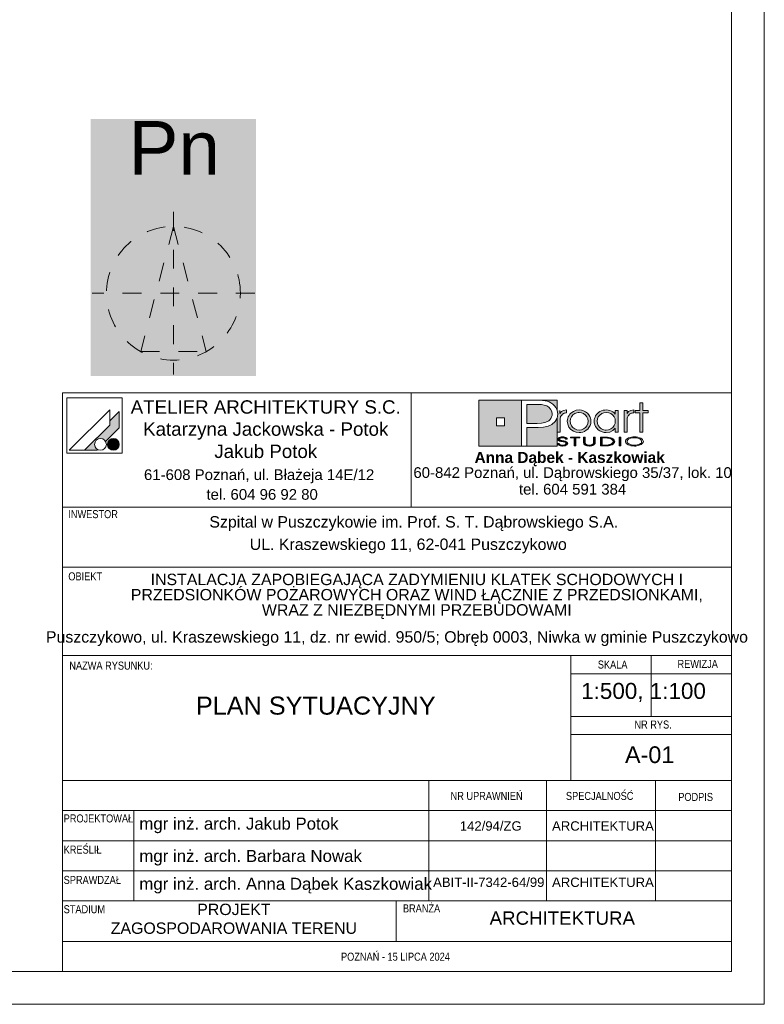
# Paper-space layout 'A-01 PLAN SYTUACYJNY' of a CAD drawing. Header units: millimetres. Extents: x 0 to 900, y 0 to 750.
# Tile 42 of 105: x 789 to 900, y 0 to 147. Entities that reach past the tile are written whole.
import ezdxf
from ezdxf.xclip import XClip

# ---------------------------------------------------------------- set-up
doc = ezdxf.new("R2010")
doc.units = ezdxf.units.MM
doc.header["$MEASUREMENT"] = 0
doc.header["$XCLIPFRAME"] = 0
doc.linetypes.add('PRZERYWANA', pattern=[5.64444, 2.82222, -2.82222])
for name, color, linetype, lineweight, true_color in [('0_Nr_pióra__249', 7, 'Continuous', 5, 0x191919), ('A_Arkusz_Nr_pióra__19', 7, 'Continuous', 5, 0x191919), ('A_Arkusz_Nr_pióra__254', 7, 'Continuous', 5, 0xfdfdfd), ('A_Arkusz_Nr_pióra__255', 7, 'Continuous', 15, 0x242424)]:
    doc.layers.add(name, color=color, linetype=linetype, lineweight=lineweight, true_color=true_color)
doc.layers.add('A_Arkusz_Nr_pióra__1', color=7, linetype='Continuous', lineweight=20)
doc.styles.add('STYL_AUTOMATYCZNY_1', font='arial.ttf')
doc.styles.add('STYL_AUTOMATYCZNY_2', font='ARIALN.TTF')
doc.styles.add('STYL_AUTOMATYCZNY_3', font='arial.ttf')

# ---------------------------------------------------------------- blocks, each defined once
blk = doc.blocks.new('Rysunek_1_1', base_point=(81.95, 68.54))
at = {"layer": 'A_Arkusz_Nr_pióra__254', "linetype": 'Continuous', "lineweight": 0, "true_color": 0xbdbdbd}
blk.add_hatch(color=9, dxfattribs=at).paths.add_polyline_path([(799.34, 93.96), (824.06, 93.96), (824.06, 132.41), (799.34, 132.41)])
at = {"layer": 'A_Arkusz_Nr_pióra__1', "color": 7, "linetype": 'PRZERYWANA', "lineweight": 20}
for p, q in [((811.7, 118.49), (811.7, 94.17)), ((811.7, 116.33), (806.8, 97.62)), ((811.7, 116.33), (816.6, 97.62)), ((823.86, 106.33), (799.54, 106.33)), ((806.8, 97.62), (816.6, 97.62))]:
    blk.add_line(p, q, dxfattribs=at)
at = {"layer": 'A_Arkusz_Nr_pióra__1', "color": 7, "linetype": 'PRZERYWANA', "lineweight": 20, "flags": 128}
blk.add_lwpolyline([(821.7, 106.33, 1), (801.7, 106.33, 1)], format="xyb", close=True, dxfattribs=at)
at = {"layer": 'A_Arkusz_Nr_pióra__1', "color": 7, "linetype": 'Continuous', "lineweight": 20, "insert": (804.99, 124.08), "char_height": 8, "attachment_point": 7, "style": 'STYL_AUTOMATYCZNY_1'}
blk.add_mtext('\\A1;{\\pql;\\fArial|b0|i0|c238|p0;\\W1.000000;Pn}', dxfattribs=at)

psp = doc.layouts.new('A-01 PLAN SYTUACYJNY')

# ---------------------------------------------------------------- hatches: boundary and pattern name
at = {"layer": 'A_Arkusz_Nr_pióra__19', "linetype": 'Continuous', "lineweight": 0, "true_color": 0x131313}
h = psp.add_hatch(color=250, dxfattribs=at)
h.paths.add_polyline_path([(857.36, 90.34), (863.71, 90.34), (863.71, 83.46), (857.36, 83.46)])
h.paths.add_polyline_path([(859.96, 87.69), (861.15, 87.69), (861.15, 86.49), (859.96, 86.49)], flags=0)
for points in [[(869.03, 90.34), (869.02, 88.83), (868.99, 88.95), (868.83, 89.25), (868.63, 89.52), (868.39, 89.75), (868.11, 89.94), (867.83, 90.07), (867.54, 90.17), (867.23, 90.25), (866.87, 90.3), (866.07, 90.33), (866.02, 90.34)], [(866.17, 89.71), (865.71, 89.72), (864.53, 89.72), (864.53, 86.86), (866.06, 86.86), (866.69, 86.89), (867.19, 86.98), (867.59, 87.13), (867.79, 87.26), (867.96, 87.42), (868.11, 87.61), (868.21, 87.83), (868.28, 88.05), (868.3, 88.28), (868.24, 88.67), (868.07, 89), (867.78, 89.3), (867.48, 89.48), (867.12, 89.62), (866.71, 89.69), (866.5, 89.71)], [(864.53, 83.46), (869.03, 83.46), (869.03, 87.7), (868.73, 87.14), (868.24, 86.71), (867.69, 86.45), (867.02, 86.29), (866.24, 86.24), (864.53, 86.24)]]:
    psp.add_hatch(color=250, dxfattribs=at).paths.add_polyline_path(points)
at = {"layer": 'A_Arkusz_Nr_pióra__19', "linetype": 'Continuous', "lineweight": 5, "true_color": 0x191919}
for points in [[(881.85, 85.58), (881.41, 85.58), (881.41, 88.44), (880.7, 88.44), (880.7, 88.81), (881.41, 88.81), (881.41, 89.94), (881.85, 89.94), (881.85, 88.81), (882.66, 88.81), (882.66, 88.44), (881.85, 88.44)], [(803.6, 88.67), (802.2, 87.26), (802.2, 86.61), (798.43, 82.85), (800.24, 82.85), (800.35, 82.96), (800.22, 83.05), (800.11, 83.16), (800.02, 83.29), (799.96, 83.43), (799.92, 83.58), (799.91, 83.73), (799.92, 83.88), (799.96, 84.03), (800.02, 84.17), (800.11, 84.3), (800.22, 84.4), (800.35, 84.49), (800.49, 84.56), (800.64, 84.6), (800.79, 84.61), (800.94, 84.6), (801.09, 84.56), (801.23, 84.49), (801.36, 84.4), (801.46, 84.3), (801.56, 84.16), (803.6, 86.21), (803.6, 86.51)], [(803.6, 86.21), (803.6, 88.67), (802.2, 87.26), (802.2, 86.61), (798.43, 82.85), (800.24, 82.85), (800.35, 82.96, -1.314777), (801.56, 84.16)], [(869.46, 88.83), (869.02, 88.83), (869.02, 85.58), (869.48, 85.58), (869.49, 87.54, -0.145311), (869.61, 87.99, -0.140329), (870.1, 88.38), (870.45, 88.45), (870.45, 88.88), (870.01, 88.81), (869.68, 88.63), (869.46, 88.34)], [(870.56, 87.22), (870.58, 87.43), (870.63, 87.65), (870.71, 87.86), (870.82, 88.06), (870.95, 88.25), (871.11, 88.41), (871.48, 88.67), (871.88, 88.83), (872.33, 88.89), (872.35, 88.89), (872.33, 88.52), (872.17, 88.5), (872, 88.47), (871.83, 88.41), (871.67, 88.34), (871.53, 88.24), (871.39, 88.13), (871.17, 87.86), (871.04, 87.55), (871, 87.2), (871.04, 86.84), (871.18, 86.52), (871.4, 86.24), (871.68, 86.04), (871.99, 85.91), (872.17, 85.89), (872.15, 85.52), (871.88, 85.55), (871.47, 85.71), (871.11, 85.97), (870.8, 86.33), (870.62, 86.75)], [(872.33, 88.52), (872.68, 88.47), (873, 88.33), (873.29, 88.11), (873.5, 87.85), (873.62, 87.55), (873.67, 87.21), (873.64, 86.96), (874.05, 86.8), (874.07, 86.87), (874.1, 87.2), (874.08, 87.43), (874.03, 87.67), (873.93, 87.91), (873.77, 88.17), (873.56, 88.4), (873.3, 88.6), (873, 88.76), (872.68, 88.85), (872.35, 88.89)], [(880.14, 88.38), (880.05, 88.34), (879.97, 88.29), (879.87, 88.23), (879.76, 88.12), (879.67, 88.01), (879.6, 87.9), (879.56, 87.78), (879.53, 87.63), (879.52, 87.46), (879.52, 85.58), (879.07, 85.58), (879.07, 88.81), (879.5, 88.81), (879.5, 88.34), (879.72, 88.63), (880.05, 88.81), (880.49, 88.88), (880.49, 88.45), (880.36, 88.43), (880.24, 88.41)], [(872.86, 85.58), (872.6, 85.52), (872.33, 85.5), (872.15, 85.52), (872.17, 85.89), (872.34, 85.87), (872.69, 85.91), (873, 86.04), (873.28, 86.26), (873.5, 86.53), (873.62, 86.85), (873.64, 86.96), (874.05, 86.8), (873.97, 86.56), (873.8, 86.26), (873.61, 86.03), (873.38, 85.84), (873.12, 85.68)], [(802.36, 84.53), (803.02, 82.9, -0.39153), (801.92, 83.36, -0.418968)], [(802.36, 84.53), (803.02, 82.9, 0.455663), (803.49, 84.15, 0.390402)], [(869.33, 83.87), (869.06, 83.87), (869.08, 83.79), (869.13, 83.71), (869.2, 83.64), (869.28, 83.59), (869.36, 83.56), (869.43, 83.54), (869.48, 83.52), (869.61, 83.49), (869.74, 83.48), (869.82, 83.49), (869.9, 83.48), (870.05, 83.49), (870.24, 83.53), (870.41, 83.6), (870.52, 83.68), (870.59, 83.77), (870.62, 83.87), (870.61, 83.92), (870.58, 83.98), (870.55, 84.03), (870.49, 84.08), (870.44, 84.12), (870.35, 84.16), (870.3, 84.18), (870.2, 84.21), (870.16, 84.22), (870.15, 84.07), (870.19, 84.05), (870.29, 84), (870.34, 83.93), (870.36, 83.86), (870.35, 83.8), (870.31, 83.74), (870.23, 83.68), (870.17, 83.65), (870.11, 83.64), (870.02, 83.61), (869.94, 83.6), (869.87, 83.6), (869.8, 83.6), (869.71, 83.61), (869.63, 83.62), (869.56, 83.64), (869.49, 83.67), (869.45, 83.7), (869.39, 83.74), (869.35, 83.8)], [(870.29, 84.49), (870.55, 84.49), (870.53, 84.59), (870.47, 84.67), (870.35, 84.75), (870.21, 84.81), (870.04, 84.84), (869.85, 84.85), (869.66, 84.84), (869.49, 84.8), (869.34, 84.74), (869.23, 84.67), (869.16, 84.59), (869.14, 84.5), (869.16, 84.4), (869.22, 84.33), (869.32, 84.26), (869.4, 84.22), (869.47, 84.2), (869.53, 84.19), (869.65, 84.16), (869.76, 84.15), (869.88, 84.13), (869.99, 84.11), (870.07, 84.09), (870.15, 84.07), (870.16, 84.22), (870.04, 84.24), (869.88, 84.26), (869.69, 84.3), (869.6, 84.32), (869.52, 84.35), (869.45, 84.39), (869.41, 84.44), (869.4, 84.5), (869.42, 84.57), (869.46, 84.62), (869.54, 84.67), (869.62, 84.7), (869.72, 84.73), (869.81, 84.73), (869.9, 84.73), (869.99, 84.72), (870.07, 84.7), (870.15, 84.67), (870.22, 84.62), (870.27, 84.56)], [(871.85, 83.5), (871.6, 83.5), (871.6, 84.71), (871.02, 84.71), (871.02, 84.83), (872.43, 84.83), (872.43, 84.71), (871.85, 84.71)], [(874.45, 83.6), (874.36, 83.56), (874.25, 83.52), (874.12, 83.5), (873.99, 83.48), (873.86, 83.48), (873.67, 83.49), (873.5, 83.52), (873.34, 83.56), (873.15, 83.67), (873.03, 83.82), (873, 84), (873, 84.83), (873.25, 84.83), (873.25, 84), (873.26, 83.9), (873.31, 83.81), (873.37, 83.74, 0.154269), (873.86, 83.61, 0.149724), (874.34, 83.73), (874.41, 83.81)], [(874.41, 83.81), (874.45, 83.9), (874.46, 84), (874.46, 84.83), (874.72, 84.83), (874.72, 84), (874.7, 83.86), (874.63, 83.74), (874.53, 83.65), (874.45, 83.6)], [(875.76, 83.62), (876.04, 83.62), (876.04, 83.5), (875.51, 83.5), (875.51, 84.83), (876.04, 84.83), (876.04, 84.71), (875.76, 84.71)], [(876.23, 84.83), (876.55, 84.82), (876.75, 84.79), (876.75, 84.66), (876.59, 84.68), (876.38, 84.7), (876.13, 84.71), (876.04, 84.71), (876.04, 84.83)], [(877.07, 84.72), (877.23, 84.65), (877.36, 84.58), (877.48, 84.49), (877.57, 84.38), (877.62, 84.27), (877.64, 84.16), (877.61, 84.02), (877.53, 83.89), (877.39, 83.77), (877.25, 83.68), (877.09, 83.62), (876.92, 83.57), (876.74, 83.53), (876.74, 83.67), (876.88, 83.7), (877.07, 83.77), (877.22, 83.87), (877.31, 83.96), (877.37, 84.06), (877.39, 84.17), (877.37, 84.28), (877.3, 84.38), (877.21, 84.47), (877.08, 84.55), (876.93, 84.61), (876.75, 84.66), (876.75, 84.79), (876.83, 84.78)], [(878.57, 83.5), (878.32, 83.5), (878.32, 84.83), (878.57, 84.83)], [(876.74, 83.53), (876.72, 83.53), (876.5, 83.51), (876.25, 83.5), (876.04, 83.5), (876.04, 83.62), (876.13, 83.62), (876.28, 83.62), (876.45, 83.63), (876.53, 83.63), (876.66, 83.65), (876.74, 83.67)]]:
    psp.add_hatch(color=250, dxfattribs=at).paths.add_polyline_path(points)
h = psp.add_hatch(color=250, dxfattribs=at)
h.paths.add_polyline_path([(877.73, 86.15), (877.36, 85.79), (876.91, 85.57), (876.39, 85.5), (876.06, 85.53), (875.75, 85.61), (875.44, 85.75), (875.18, 85.92), (874.96, 86.14), (874.78, 86.41), (874.66, 86.67), (874.59, 86.93), (874.57, 87.2), (874.58, 87.41), (874.63, 87.61), (874.7, 87.82), (874.79, 88.02), (874.91, 88.19), (875.05, 88.36), (875.24, 88.52), (875.44, 88.65), (875.67, 88.76), (875.91, 88.83), (876.15, 88.87), (876.4, 88.89), (876.67, 88.87), (876.92, 88.81), (877.15, 88.72), (877.37, 88.59), (877.56, 88.43), (877.73, 88.24), (877.73, 88.51), (877.73, 88.81), (878.17, 88.81), (878.17, 87.53), (878.17, 85.58), (877.73, 85.58), (877.73, 85.83)])
h.paths.add_polyline_path([(875.81, 88.38, 0.471077), (875.22, 86.5, 0.494724), (877.4, 86.34, 0.387258), (877.36, 88.1, 0.314042)], flags=0)
h = psp.add_hatch(color=250, dxfattribs=at)
h.paths.add_polyline_path([(880.59, 84.85, 0.130991), (879.56, 84.6, 0.250658), (879.25, 84.17, 0.250617), (879.5, 83.77, 0.141351), (880.59, 83.48, 0.117723), (881.58, 83.7, 0.245905), (881.93, 84.16, 0.237366), (881.68, 84.56, 0.143887)])
h.paths.add_polyline_path([(880.59, 84.73, 0.128597), (879.81, 84.56), (879.72, 84.5), (879.65, 84.45), (879.58, 84.37), (879.54, 84.31), (879.51, 84.24), (879.5, 84.17), (879.53, 84.03), (879.62, 83.91), (879.78, 83.79, 0.126974), (880.59, 83.6, 0.113214), (881.35, 83.76), (881.49, 83.86), (881.58, 83.93), (881.63, 84.01), (881.66, 84.08), (881.67, 84.16), (881.65, 84.26), (881.6, 84.36), (881.52, 84.45), (881.39, 84.55, 0.11716)], flags=0)

# ---------------------------------------------------------------- linework, layer by layer
at = {"layer": '0_Nr_pióra__249', "color": 250, "linetype": 'Continuous', "lineweight": 5, "true_color": 0x191919}
for p, q in [((795.75, 90.68), (795.75, 82.41)), ((804.01, 90.68), (795.75, 90.68)), ((804.01, 90.68), (804.01, 82.41)), ((857.36, 90.34), (869.03, 90.34)), ((857.36, 83.46), (857.36, 90.34)), ((863.71, 83.46), (863.71, 90.34)), ((863.71, 90.34), (865.99, 90.34)), ((865.99, 90.34), (866.46, 90.33)), ((866.46, 90.33), (866.87, 90.3)), ((866.87, 90.3), (867.23, 90.25)), ((867.23, 90.25), (867.54, 90.17)), ((867.54, 90.17), (867.83, 90.07)), ((867.83, 90.07), (868.11, 89.94)), ((868.11, 89.94), (868.39, 89.75)), ((869.03, 90.34), (869.02, 88.81)), ((881.41, 88.81), (881.41, 89.94)), ((881.41, 89.94), (881.85, 89.94)), ((881.85, 89.94), (881.85, 88.81)), ((802.2, 88.91), (796.13, 82.85)), ((802.2, 88.91), (802.2, 86.61)), ((803.6, 88.67), (802.2, 87.26)), ((803.6, 88.67), (803.6, 86.51)), ((864.53, 89.72), (864.53, 86.86)), ((865.71, 89.72), (864.53, 89.72)), ((866.17, 89.71), (865.71, 89.72)), ((866.5, 89.71), (866.17, 89.71)), ((866.71, 89.69), (866.5, 89.71)), ((867.12, 89.62), (866.71, 89.69)), ((867.48, 89.48), (867.12, 89.62)), ((867.79, 89.29), (867.48, 89.48)), ((868.07, 89), (867.79, 89.29)), ((868.24, 88.67), (868.07, 89)), ((868.3, 88.28), (868.24, 88.67)), ((868.39, 89.75), (868.63, 89.52)), ((868.63, 89.52), (868.83, 89.25)), ((868.83, 89.25), (868.99, 88.95)), ((868.99, 88.95), (869.08, 88.62)), ((869.08, 88.62), (869.12, 88.27)), ((869.46, 88.81), (869.46, 88.34)), ((869.46, 88.34), (869.68, 88.63)), ((869.68, 88.63), (870.01, 88.81)), ((870.01, 88.81), (870.45, 88.88)), ((870.1, 88.38), (870.01, 88.34)), ((870.2, 88.41), (870.1, 88.38)), ((870.32, 88.43), (870.2, 88.41)), ((870.45, 88.45), (870.32, 88.43)), ((870.45, 88.88), (870.45, 88.45)), ((870.95, 88.25), (871.11, 88.41)), ((871.11, 88.41), (871.48, 88.67)), ((871.48, 88.67), (871.88, 88.83)), ((871.83, 88.41), (871.67, 88.34)), ((872, 88.47), (871.83, 88.41)), ((871.88, 88.83), (872.33, 88.89)), ((872.17, 88.5), (872, 88.47)), ((872.34, 88.52), (872.17, 88.5)), ((872.33, 88.89), (872.67, 88.86)), ((872.68, 88.47), (872.34, 88.52)), ((872.67, 88.86), (873, 88.76)), ((873, 88.33), (872.68, 88.47)), ((873, 88.76), (873.3, 88.6)), ((873.3, 88.6), (873.56, 88.4)), ((873.56, 88.4), (873.77, 88.17)), ((874.91, 88.19), (875.05, 88.36)), ((875.05, 88.36), (875.24, 88.52)), ((875.24, 88.52), (875.44, 88.65)), ((875.44, 88.65), (875.67, 88.76)), ((875.67, 88.76), (875.91, 88.83)), ((876.03, 88.47), (875.71, 88.34)), ((875.91, 88.83), (876.15, 88.87)), ((876.39, 88.52), (876.03, 88.47)), ((876.15, 88.87), (876.4, 88.89)), ((876.75, 88.47), (876.39, 88.52)), ((876.4, 88.89), (876.67, 88.87)), ((876.67, 88.87), (876.92, 88.81)), ((877.06, 88.34), (876.75, 88.47)), ((876.92, 88.81), (877.15, 88.72)), ((877.15, 88.72), (877.37, 88.59)), ((877.37, 88.59), (877.56, 88.43)), ((877.56, 88.43), (877.73, 88.24)), ((877.73, 88.24), (877.73, 88.81)), ((877.73, 88.81), (878.17, 88.81)), ((878.17, 88.81), (878.17, 85.58)), ((879.07, 85.58), (879.07, 88.81)), ((879.07, 88.81), (879.5, 88.81)), ((879.5, 88.81), (879.5, 88.34)), ((879.5, 88.34), (879.72, 88.63)), ((879.72, 88.63), (880.05, 88.81)), ((880.05, 88.81), (880.49, 88.88)), ((880.14, 88.38), (880.05, 88.34)), ((880.24, 88.41), (880.14, 88.38)), ((880.36, 88.43), (880.24, 88.41)), ((880.49, 88.45), (880.36, 88.43)), ((880.49, 88.88), (880.49, 88.45)), ((880.7, 88.44), (880.7, 88.81)), ((880.7, 88.81), (881.41, 88.81)), ((881.41, 88.44), (880.7, 88.44)), ((881.41, 85.58), (881.41, 88.44)), ((881.85, 88.81), (882.66, 88.81)), ((882.66, 88.44), (881.85, 88.44)), ((881.85, 88.44), (881.85, 85.58)), ((882.66, 88.81), (882.66, 88.44)), ((859.96, 87.69), (861.15, 87.69)), ((859.96, 87.69), (861.15, 87.69)), ((859.96, 86.49), (859.96, 87.69)), ((861.15, 87.69), (861.15, 86.49)), ((861.15, 87.69), (861.15, 86.49)), ((866.06, 86.86), (866.69, 86.89)), ((866.69, 86.89), (867.19, 86.98)), ((867.19, 86.98), (867.59, 87.13)), ((867.59, 87.13), (867.79, 87.26)), ((867.79, 87.26), (867.96, 87.42)), ((867.96, 87.42), (868.11, 87.61)), ((868.11, 87.61), (868.21, 87.83)), ((868.21, 87.83), (868.28, 88.05)), ((868.73, 87.14), (868.24, 86.71)), ((868.28, 88.05), (868.3, 88.28)), ((869.02, 87.66), (868.73, 87.14)), ((869.12, 88.27), (869.02, 87.66)), ((869.03, 87.67), (869.03, 83.46)), ((869.49, 87.63), (869.48, 87.46)), ((869.48, 87.46), (869.48, 85.58)), ((869.52, 87.78), (869.49, 87.63)), ((869.56, 87.9), (869.52, 87.78)), ((869.63, 88.01), (869.56, 87.9)), ((869.72, 88.12), (869.63, 88.01)), ((869.83, 88.23), (869.72, 88.12)), ((869.92, 88.29), (869.83, 88.23)), ((870.01, 88.34), (869.92, 88.29)), ((870.56, 87.22), (870.58, 87.43)), ((870.62, 86.75), (870.56, 87.22)), ((870.58, 87.43), (870.63, 87.65)), ((870.63, 87.65), (870.71, 87.86)), ((870.71, 87.86), (870.82, 88.06)), ((870.82, 88.06), (870.95, 88.25)), ((871.04, 87.55), (871, 87.2)), ((871, 87.2), (871.04, 86.84)), ((871.17, 87.86), (871.04, 87.55)), ((871.39, 88.13), (871.17, 87.86)), ((871.53, 88.24), (871.39, 88.13)), ((871.67, 88.34), (871.53, 88.24)), ((873.29, 88.11), (873, 88.33)), ((873.5, 87.85), (873.29, 88.11)), ((873.62, 87.55), (873.5, 87.85)), ((873.67, 87.21), (873.62, 87.55)), ((873.62, 86.85), (873.67, 87.21)), ((873.77, 88.17), (873.94, 87.9)), ((873.94, 87.9), (874.03, 87.67)), ((874.03, 87.67), (874.08, 87.43)), ((874.1, 87.2), (874.07, 86.87)), ((874.08, 87.43), (874.1, 87.2)), ((874.57, 87.2), (874.58, 87.41)), ((874.59, 86.93), (874.57, 87.2)), ((874.58, 87.41), (874.63, 87.61)), ((874.66, 86.67), (874.59, 86.93)), ((874.63, 87.61), (874.7, 87.82)), ((874.7, 87.82), (874.79, 88.02)), ((874.79, 88.02), (874.91, 88.19)), ((875.05, 87.55), (875.01, 87.22)), ((875.01, 87.22), (875.05, 86.87)), ((875.19, 87.85), (875.05, 87.55)), ((875.41, 88.12), (875.19, 87.85)), ((875.71, 88.34), (875.41, 88.12)), ((877.34, 88.12), (877.06, 88.34)), ((877.56, 87.85), (877.34, 88.12)), ((877.69, 87.54), (877.56, 87.85)), ((877.73, 87.19), (877.69, 87.54)), ((877.69, 86.85), (877.73, 87.19)), ((879.53, 87.63), (879.52, 87.46)), ((879.52, 87.46), (879.52, 85.58)), ((879.56, 87.78), (879.53, 87.63)), ((879.6, 87.9), (879.56, 87.78)), ((879.67, 88.01), (879.6, 87.9)), ((879.76, 88.12), (879.67, 88.01)), ((879.87, 88.23), (879.76, 88.12)), ((879.97, 88.29), (879.87, 88.23)), ((880.05, 88.34), (879.97, 88.29)), ((802.2, 86.61), (798.43, 82.85)), ((803.6, 86.21), (801.56, 84.16)), ((803.6, 86.51), (803.6, 86.21)), ((861.15, 86.49), (859.96, 86.49)), ((864.53, 86.86), (866.06, 86.86)), ((864.53, 86.24), (864.53, 83.46)), ((866.19, 86.24), (864.53, 86.24)), ((867, 86.29), (866.19, 86.24)), ((867.69, 86.45), (867, 86.29)), ((868.24, 86.71), (867.69, 86.45)), ((869.48, 85.58), (869.02, 85.58)), ((870.8, 86.33), (870.62, 86.75)), ((871.11, 85.97), (870.8, 86.33)), ((871.04, 86.84), (871.18, 86.52)), ((871.47, 85.71), (871.11, 85.97)), ((871.18, 86.52), (871.4, 86.24)), ((871.4, 86.24), (871.68, 86.04)), ((871.88, 85.55), (871.47, 85.71)), ((871.68, 86.04), (871.99, 85.91)), ((872.33, 85.5), (871.88, 85.55)), ((871.99, 85.91), (872.34, 85.87)), ((872.6, 85.52), (872.33, 85.5)), ((872.34, 85.87), (872.69, 85.91)), ((872.86, 85.58), (872.6, 85.52)), ((872.69, 85.91), (873, 86.04)), ((873.12, 85.68), (872.86, 85.58)), ((873, 86.04), (873.28, 86.26)), ((873.38, 85.84), (873.12, 85.68)), ((873.28, 86.26), (873.5, 86.53)), ((873.61, 86.03), (873.38, 85.84)), ((873.5, 86.53), (873.62, 86.85)), ((873.8, 86.26), (873.61, 86.03)), ((873.97, 86.56), (873.8, 86.26)), ((874.07, 86.87), (873.97, 86.56)), ((874.78, 86.41), (874.66, 86.67)), ((874.96, 86.14), (874.78, 86.41)), ((875.18, 85.92), (874.96, 86.14)), ((875.05, 86.87), (875.18, 86.55)), ((875.18, 86.55), (875.4, 86.28)), ((875.44, 85.75), (875.18, 85.92)), ((875.4, 86.28), (875.53, 86.16)), ((875.75, 85.61), (875.44, 85.75)), ((875.53, 86.16), (875.68, 86.06)), ((875.68, 86.06), (875.85, 85.98)), ((876.06, 85.53), (875.75, 85.61)), ((875.85, 85.98), (876.03, 85.92)), ((876.03, 85.92), (876.21, 85.88)), ((876.39, 85.5), (876.06, 85.53)), ((876.21, 85.88), (876.39, 85.87)), ((876.39, 85.87), (876.74, 85.91)), ((876.91, 85.57), (876.39, 85.5)), ((876.74, 85.91), (877.06, 86.05)), ((877.36, 85.79), (876.91, 85.57)), ((877.06, 86.05), (877.34, 86.26)), ((877.34, 86.26), (877.56, 86.54)), ((877.73, 86.15), (877.36, 85.79)), ((877.56, 86.54), (877.69, 86.85)), ((877.73, 85.58), (877.73, 86.15)), ((878.17, 85.58), (877.73, 85.58)), ((879.52, 85.58), (879.07, 85.58)), ((881.85, 85.58), (881.41, 85.58)), ((869.14, 84.5), (869.16, 84.59)), ((869.16, 84.4), (869.14, 84.5)), ((869.16, 84.59), (869.23, 84.67)), ((869.22, 84.33), (869.16, 84.4)), ((869.32, 84.26), (869.22, 84.33)), ((869.23, 84.67), (869.34, 84.74)), ((869.37, 84.23), (869.32, 84.26)), ((869.34, 84.74), (869.49, 84.8)), ((869.43, 84.21), (869.37, 84.23)), ((869.41, 84.56), (869.4, 84.5)), ((869.4, 84.5), (869.41, 84.44)), ((869.46, 84.62), (869.41, 84.56)), ((869.41, 84.44), (869.45, 84.39)), ((869.5, 84.19), (869.43, 84.21)), ((869.45, 84.39), (869.52, 84.35)), ((869.54, 84.67), (869.46, 84.62)), ((869.49, 84.8), (869.66, 84.84)), ((869.58, 84.18), (869.5, 84.19)), ((869.52, 84.35), (869.6, 84.32)), ((869.62, 84.7), (869.54, 84.67)), ((869.68, 84.16), (869.58, 84.18)), ((869.6, 84.32), (869.73, 84.29)), ((869.72, 84.73), (869.62, 84.7)), ((869.66, 84.84), (869.85, 84.85)), ((869.8, 84.14), (869.68, 84.16)), ((869.83, 84.73), (869.72, 84.73)), ((869.73, 84.29), (869.89, 84.26)), ((869.96, 84.12), (869.8, 84.14)), ((869.95, 84.72), (869.83, 84.73)), ((869.85, 84.85), (870.04, 84.84)), ((869.89, 84.26), (870.03, 84.24)), ((870.06, 84.7), (869.95, 84.72)), ((870.09, 84.09), (869.96, 84.12)), ((870.03, 84.24), (870.13, 84.22)), ((870.04, 84.84), (870.21, 84.81)), ((870.15, 84.67), (870.06, 84.7)), ((870.19, 84.05), (870.09, 84.09)), ((870.13, 84.22), (870.2, 84.21)), ((870.22, 84.62), (870.15, 84.67)), ((870.29, 84), (870.19, 84.05)), ((870.2, 84.21), (870.25, 84.2)), ((870.21, 84.81), (870.35, 84.75)), ((870.27, 84.56), (870.22, 84.62)), ((870.25, 84.2), (870.31, 84.18)), ((870.29, 84.49), (870.27, 84.56)), ((870.55, 84.49), (870.29, 84.49)), ((870.34, 83.93), (870.29, 84)), ((870.31, 84.18), (870.36, 84.16)), ((870.36, 83.86), (870.34, 83.93)), ((870.35, 84.75), (870.47, 84.67)), ((870.36, 84.16), (870.44, 84.12)), ((870.44, 84.12), (870.5, 84.08)), ((870.47, 84.67), (870.53, 84.59)), ((870.5, 84.08), (870.55, 84.03)), ((870.53, 84.59), (870.55, 84.49)), ((870.55, 84.03), (870.59, 83.98)), ((870.59, 83.98), (870.61, 83.92)), ((871.02, 84.71), (871.02, 84.83)), ((871.02, 84.83), (872.43, 84.83)), ((871.6, 84.71), (871.02, 84.71)), ((871.6, 83.5), (871.6, 84.71)), ((872.43, 84.71), (871.85, 84.71)), ((871.85, 84.71), (871.85, 83.5)), ((872.43, 84.83), (872.43, 84.71)), ((873, 84.83), (873.25, 84.83)), ((873, 84), (873, 84.83)), ((873.03, 83.82), (873, 84)), ((873.25, 84.83), (873.25, 84)), ((873.25, 84), (873.26, 83.9)), ((874.45, 83.9), (874.46, 84)), ((874.46, 84), (874.46, 84.83)), ((874.46, 84.83), (874.72, 84.83)), ((874.72, 84), (874.7, 83.86)), ((874.72, 84.83), (874.72, 84)), ((875.51, 83.5), (875.51, 84.83)), ((875.51, 84.83), (876.04, 84.83)), ((875.51, 83.5), (875.51, 84.83)), ((875.51, 84.83), (876.23, 84.83)), ((876.04, 84.71), (875.76, 84.71)), ((875.76, 84.71), (875.76, 83.62)), ((876.13, 84.71), (875.76, 84.71)), ((875.76, 84.71), (875.76, 83.62)), ((876.04, 84.83), (876.04, 84.71)), ((876.38, 84.7), (876.13, 84.71)), ((876.23, 84.83), (876.55, 84.82)), ((876.59, 84.68), (876.38, 84.7)), ((876.55, 84.82), (876.83, 84.78)), ((876.77, 84.65), (876.59, 84.68)), ((876.93, 84.61), (876.77, 84.65)), ((876.83, 84.78), (877.07, 84.72)), ((877.07, 84.55), (876.93, 84.61)), ((877.07, 84.72), (877.23, 84.65)), ((877.2, 84.48), (877.07, 84.55)), ((877.3, 84.38), (877.2, 84.48)), ((877.22, 83.87), (877.31, 83.96)), ((877.23, 84.65), (877.36, 84.58)), ((877.37, 84.28), (877.3, 84.38)), ((877.31, 83.96), (877.37, 84.06)), ((877.36, 84.58), (877.48, 84.49)), ((877.39, 84.17), (877.37, 84.28)), ((877.37, 84.06), (877.39, 84.17)), ((877.48, 84.49), (877.57, 84.38)), ((877.61, 84.02), (877.53, 83.89)), ((877.57, 84.38), (877.62, 84.27)), ((877.64, 84.16), (877.61, 84.02)), ((877.62, 84.27), (877.64, 84.16)), ((878.32, 83.5), (878.32, 84.83)), ((878.32, 84.83), (878.57, 84.83)), ((878.32, 83.5), (878.32, 84.83)), ((878.32, 84.83), (878.57, 84.83)), ((878.57, 84.83), (878.57, 83.5)), ((878.57, 84.83), (878.57, 83.5)), ((879.25, 84.17), (879.27, 84.28)), ((879.26, 84.07), (879.25, 84.17)), ((879.31, 83.97), (879.26, 84.07)), ((879.27, 84.28), (879.33, 84.39)), ((879.38, 83.87), (879.31, 83.97)), ((879.33, 84.39), (879.42, 84.5)), ((879.42, 84.5), (879.56, 84.6)), ((879.51, 84.24), (879.5, 84.17)), ((879.5, 84.17), (879.53, 84.03)), ((879.54, 84.31), (879.51, 84.24)), ((879.53, 84.03), (879.62, 83.91)), ((879.58, 84.37), (879.54, 84.31)), ((879.56, 84.6), (879.73, 84.69)), ((879.64, 84.44), (879.58, 84.37)), ((879.72, 84.5), (879.64, 84.44)), ((879.81, 84.56), (879.72, 84.5)), ((879.73, 84.69), (879.93, 84.76)), ((880.04, 84.66), (879.81, 84.56)), ((879.93, 84.76), (880.14, 84.81)), ((880.3, 84.71), (880.04, 84.66)), ((880.14, 84.81), (880.35, 84.84)), ((880.59, 84.73), (880.3, 84.71)), ((880.35, 84.84), (880.59, 84.85)), ((880.59, 84.85), (880.85, 84.84)), ((880.76, 84.72), (880.59, 84.73)), ((880.93, 84.7), (880.76, 84.72)), ((880.85, 84.84), (881.1, 84.8)), ((881.09, 84.67), (880.93, 84.7)), ((881.26, 84.61), (881.09, 84.67)), ((881.1, 84.8), (881.34, 84.73)), ((881.4, 84.54), (881.26, 84.61)), ((881.34, 84.73), (881.53, 84.65)), ((881.52, 84.45), (881.4, 84.54)), ((881.48, 83.84), (881.58, 83.93)), ((881.6, 84.36), (881.52, 84.45)), ((881.53, 84.65), (881.68, 84.56)), ((881.58, 83.93), (881.63, 84.01)), ((881.65, 84.26), (881.6, 84.36)), ((881.63, 84.01), (881.66, 84.08)), ((881.67, 84.16), (881.65, 84.26)), ((881.66, 84.08), (881.67, 84.16)), ((881.68, 84.56), (881.8, 84.45)), ((881.89, 84), (881.77, 83.84)), ((881.8, 84.45), (881.87, 84.36)), ((881.87, 84.36), (881.91, 84.26)), ((881.93, 84.16), (881.89, 84)), ((881.91, 84.26), (881.93, 84.16)), ((796.13, 82.85), (800.24, 82.85)), ((800.35, 82.96), (800.24, 82.85)), ((869.03, 83.46), (857.36, 83.46)), ((864.53, 83.46), (863.71, 83.46)), ((869.08, 83.79), (869.06, 83.87)), ((869.06, 83.87), (869.33, 83.87)), ((869.13, 83.71), (869.08, 83.79)), ((869.2, 83.64), (869.13, 83.71)), ((869.28, 83.59), (869.2, 83.64)), ((869.37, 83.55), (869.28, 83.59)), ((869.33, 83.87), (869.35, 83.8)), ((869.35, 83.8), (869.39, 83.74)), ((869.48, 83.52), (869.37, 83.55)), ((869.39, 83.74), (869.45, 83.7)), ((869.45, 83.7), (869.5, 83.67)), ((869.59, 83.5), (869.48, 83.52)), ((869.5, 83.67), (869.56, 83.64)), ((869.56, 83.64), (869.63, 83.62)), ((869.72, 83.48), (869.59, 83.5)), ((869.63, 83.62), (869.7, 83.61)), ((869.7, 83.61), (869.77, 83.6)), ((869.84, 83.48), (869.72, 83.48)), ((869.77, 83.6), (869.85, 83.6)), ((870.05, 83.49), (869.84, 83.48)), ((869.85, 83.6), (869.92, 83.6)), ((869.92, 83.6), (869.98, 83.61)), ((869.98, 83.61), (870.05, 83.62)), ((870.05, 83.62), (870.12, 83.64)), ((870.24, 83.53), (870.05, 83.49)), ((870.12, 83.64), (870.18, 83.66)), ((870.18, 83.66), (870.23, 83.68)), ((870.23, 83.68), (870.3, 83.74)), ((870.41, 83.6), (870.24, 83.53)), ((870.3, 83.74), (870.35, 83.8)), ((870.35, 83.8), (870.36, 83.86)), ((870.52, 83.68), (870.41, 83.6)), ((870.59, 83.77), (870.52, 83.68)), ((870.62, 83.87), (870.59, 83.77)), ((870.61, 83.92), (870.62, 83.87)), ((871.85, 83.5), (871.6, 83.5)), ((873.15, 83.67), (873.03, 83.82)), ((873.34, 83.56), (873.15, 83.67)), ((873.26, 83.9), (873.31, 83.81)), ((873.31, 83.81), (873.38, 83.73)), ((873.5, 83.52), (873.34, 83.56)), ((873.38, 83.73), (873.43, 83.7)), ((873.43, 83.7), (873.5, 83.67)), ((873.5, 83.67), (873.58, 83.64)), ((873.67, 83.49), (873.5, 83.52)), ((873.58, 83.64), (873.67, 83.62)), ((873.67, 83.62), (873.76, 83.61)), ((873.86, 83.48), (873.67, 83.49)), ((873.76, 83.61), (873.86, 83.61)), ((873.86, 83.61), (873.95, 83.61)), ((873.99, 83.48), (873.86, 83.48)), ((873.95, 83.61), (874.04, 83.62)), ((874.12, 83.5), (873.99, 83.48)), ((874.04, 83.62), (874.13, 83.64)), ((874.25, 83.52), (874.12, 83.5)), ((874.13, 83.64), (874.21, 83.67)), ((874.21, 83.67), (874.28, 83.7)), ((874.36, 83.56), (874.25, 83.52)), ((874.28, 83.7), (874.34, 83.73)), ((874.34, 83.73), (874.41, 83.81)), ((874.45, 83.6), (874.36, 83.56)), ((874.41, 83.81), (874.45, 83.9)), ((874.53, 83.65), (874.45, 83.6)), ((874.63, 83.74), (874.53, 83.65)), ((874.7, 83.86), (874.63, 83.74)), ((876.04, 83.5), (875.51, 83.5)), ((876.25, 83.5), (875.51, 83.5)), ((875.76, 83.62), (876.04, 83.62)), ((875.76, 83.62), (876.13, 83.62)), ((876.04, 83.62), (876.04, 83.5)), ((876.13, 83.62), (876.35, 83.62)), ((876.5, 83.51), (876.25, 83.5)), ((876.35, 83.62), (876.53, 83.63)), ((876.72, 83.53), (876.5, 83.51)), ((876.53, 83.63), (876.68, 83.65)), ((876.68, 83.65), (876.89, 83.7)), ((876.92, 83.57), (876.72, 83.53)), ((876.89, 83.7), (877.07, 83.77)), ((877.09, 83.62), (876.92, 83.57)), ((877.07, 83.77), (877.22, 83.87)), ((877.25, 83.68), (877.09, 83.62)), ((877.39, 83.77), (877.25, 83.68)), ((877.53, 83.89), (877.39, 83.77)), ((878.57, 83.5), (878.32, 83.5)), ((878.57, 83.5), (878.32, 83.5)), ((879.5, 83.77), (879.38, 83.87)), ((879.65, 83.67), (879.5, 83.77)), ((879.62, 83.91), (879.77, 83.79)), ((879.84, 83.6), (879.65, 83.67)), ((879.77, 83.79), (879.88, 83.74)), ((880.07, 83.53), (879.84, 83.6)), ((879.88, 83.74), (880, 83.69)), ((880, 83.69), (880.13, 83.65)), ((880.33, 83.49), (880.07, 83.53)), ((880.13, 83.65), (880.28, 83.62)), ((880.28, 83.62), (880.43, 83.6)), ((880.59, 83.48), (880.33, 83.49)), ((880.43, 83.6), (880.59, 83.6)), ((880.59, 83.6), (880.81, 83.61)), ((880.78, 83.48), (880.59, 83.48)), ((880.97, 83.51), (880.78, 83.48)), ((880.81, 83.61), (881.01, 83.64)), ((881.15, 83.54), (880.97, 83.51)), ((881.01, 83.64), (881.2, 83.7)), ((881.31, 83.59), (881.15, 83.54)), ((881.2, 83.7), (881.35, 83.76)), ((881.45, 83.64), (881.31, 83.59)), ((881.35, 83.76), (881.48, 83.84)), ((881.58, 83.7), (881.45, 83.64)), ((881.77, 83.84), (881.58, 83.7)), ((795.75, 82.41), (804.01, 82.41))]:
    psp.add_line(p, q, dxfattribs=at)
for centre, start, end in [((800.79, 83.73), 0, 180), ((802.72, 83.73), 0, 180), ((800.79, 83.73), 180, 0), ((802.72, 83.73), 180, 0)]:
    psp.add_arc(centre, 0.882, start, end, dxfattribs=at)
at = {"layer": 'A_Arkusz_Nr_pióra__1', "color": 7, "linetype": 'Continuous', "lineweight": 20}
for p, q in [((895.1, 745.1), (895.1, 4.9)), ((895.1, 4.9), (29.9, 4.9))]:
    psp.add_line(p, q, dxfattribs=at)
at = {"layer": 'A_Arkusz_Nr_pióra__1', "color": 7, "linetype": 'Continuous', "lineweight": 20, "flags": 128}
psp.add_lwpolyline([(0, 750), (900, 750), (900, 0), (0, 0)], close=True, dxfattribs=at)
at = {"layer": 'A_Arkusz_Nr_pióra__255', "color": 250, "linetype": 'Continuous', "lineweight": 15, "true_color": 0x242424}
for p, q in [((795.1, 91.43), (895.1, 91.43)), ((795.1, 91.43), (795.1, 74.35)), ((847.22, 91.43), (847.22, 74.35)), ((795.1, 74.35), (895.1, 74.35)), ((795.1, 74.35), (795.1, 4.9)), ((895.1, 74.35), (795.1, 74.35)), ((795.1, 65.35), (895.1, 65.35)), ((795.1, 52.15), (895.1, 52.15)), ((871.1, 33.46), (871.1, 52.15)), ((883.1, 43.06), (883.1, 52.15)), ((871.1, 49.43), (895.1, 49.43)), ((871.1, 43.06), (895.1, 43.06)), ((871.1, 40.34), (895.1, 40.34)), ((795.1, 33.46), (895.1, 33.46)), ((849.85, 15.46), (849.85, 33.46)), ((867.43, 15.46), (867.43, 33.46)), ((883.75, 15.46), (883.75, 33.46)), ((795.1, 28.96), (895.1, 28.96)), ((805.8, 15.46), (805.8, 28.96)), ((795.1, 24.46), (895.1, 24.46)), ((795.1, 19.96), (895.1, 19.96)), ((805.8, 19.96), (895.1, 19.96)), ((795.1, 15.46), (894.96, 15.46)), ((809.1, 15.46), (895.1, 15.46)), ((844.96, 15.46), (844.96, 9.4)), ((795.1, 9.4), (895.1, 9.4)), ((795.1, 9.4), (895.1, 9.4))]:
    psp.add_line(p, q, dxfattribs=at)

# ---------------------------------------------------------------- block references
at = {"color": 37, "linetype": 'Continuous', "lineweight": 5, "true_color": 0x656532}
ref = psp.add_blockref('Rysunek_1_1', (81.95, 68.54), dxfattribs=at)
XClip(ref).set_block_clipping_path([(799.3404433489, 93.9618138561), (824.0597728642, 132.4086864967)])

# ---------------------------------------------------------------- texts
at = {"layer": 'A_Arkusz_Nr_pióra__19', "color": 250, "linetype": 'Continuous', "lineweight": 5, "true_color": 0x191919, "attachment_point": 5}
for s, insert, char_height, style in [('\\A1;{\\pqc;\\fArial|b0|i0|c238|p0;\\W1.000000;ATELIER ARCHITEKTURY S.C.}', (825.49, 89.31), 1.9999, 'STYL_AUTOMATYCZNY_1'), ('\\A1;{\\pqc;\\fArial|b0|i0|c238|p0;\\W1.000000;Katarzyna Jackowska - Potok}', (825.49, 85.72), 1.9999, 'STYL_AUTOMATYCZNY_1'), ('\\A1;{\\pqc;\\fArial|b0|i0|c238|p0;\\W1.000000;Jakub Potok}', (825.49, 82.68), 1.9999, 'STYL_AUTOMATYCZNY_1'), ('\\A1;{\\pqc;\\fArial|b1|i0|c238|p0;\\W1.000000;Anna Dąbek - Kaszkowiak}', (870.91, 81.53), 1.6499, 'STYL_AUTOMATYCZNY_3'), ('\\A1;{\\pqc;\\fArial|b0|i0|c238|p0;\\W1.000000;61-608 Poznań, ul. Błażeja 14E/12}', (824.5, 78.96), 1.5999, 'STYL_AUTOMATYCZNY_1'), ('\\A1;{\\pqc;\\fArial|b0|i0|c238|p0;\\W1.000000;tel. 604 96 92 80}', (824.95, 76.24), 1.5999, 'STYL_AUTOMATYCZNY_1')]:
    psp.add_mtext(s, dxfattribs=dict(at, insert=insert, char_height=char_height, style=style))
at = {"layer": 'A_Arkusz_Nr_pióra__19', "color": 250, "linetype": 'Continuous', "lineweight": 5, "true_color": 0x191919, "insert": (871.35, 78.26), "char_height": 1.59993, "attachment_point": 5, "line_spacing_factor": 0.931904, "style": 'STYL_AUTOMATYCZNY_1'}
psp.add_mtext('\\A1;{\\pqc;\\fArial|b0|i0|c238|p0;\\W1.000000;6\\fArial|b0|i0|c238|p0;\\W1.000000;0\\fArial|b0|i0|c238|p0;\\W1.000000;-\\fArial|b0|i0|c238|p0;\\W1.000000;842\\fArial|b0|i0|c238|p0;\\W1.000000; Poznań, ul. Dąbrowskiego \\fArial|b0|i0|c238|p0;\\W1.000000;35/37, lok. 10\\P\\pqc;\\fArial|b0|i0|c238|p0;\\W1.000000;tel. 604 591 384}', dxfattribs=at)
at = {"layer": 'A_Arkusz_Nr_pióra__255', "color": 250, "linetype": 'Continuous', "lineweight": 15, "true_color": 0x242424}
for s, insert, char_height, attachment_point, style in [('\\A1;{\\pql;\\fArial Narrow|b0|i0|c238|p0;\\W1.000000;INWESTOR}', (795.99, 73.29), 1.2, 4, 'STYL_AUTOMATYCZNY_2'), ('\\A1;{\\pql;\\fArial|b0|i0|c238|p0;\\W1.000000;Szpital w Puszczykowie im. Prof. S. T. Dąbrowskiego S.A.}', (817.07, 71.89), 1.7, 4, 'STYL_AUTOMATYCZNY_1'), ('\\A1;{\\pqc;\\fArial|b0|i0|c238|p0;\\W1.000000;UL. Kraszewskiego 11, 62-041 Puszczykowo}', (846.79, 68.54), 1.7, 5, 'STYL_AUTOMATYCZNY_1'), ('\\A1;{\\pql;\\fArial Narrow|b0|i0|c238|p0;\\W1.000000;OBIEKT}', (795.99, 63.99), 1.2, 4, 'STYL_AUTOMATYCZNY_2'), ('\\A1;{\\pql;\\fArial Narrow|b0|i0|c238|p0;\\W1.000000;NAZWA RYSUNKU:}', (796.14, 50.64), 1.2, 4, 'STYL_AUTOMATYCZNY_2'), ('\\A1;{\\pql;\\fArial Narrow|b0|i0|c238|p0;\\W1.000000;SKALA}', (875.12, 50.8), 1.2, 4, 'STYL_AUTOMATYCZNY_2'), ('\\A1;{\\pql;\\fArial Narrow|b0|i0|c238|p0;\\W1.000000;REWIZJA}', (887.03, 50.89), 1.2, 4, 'STYL_AUTOMATYCZNY_2'), ('\\A1;{\\pql;\\fArial|b0|i0|c238|p0;\\W1.000000;1:500, 1:100}', (872.63, 46.64), 2.3999, 4, 'STYL_AUTOMATYCZNY_1'), ('\\A1;{\\pqc;\\fArial|b0|i0|c238|p0;\\W1.000000;PLAN SYTUACYJNY}', (832.97, 44.65), 2.7, 5, 'STYL_AUTOMATYCZNY_1'), ('\\A1;{\\pql;\\fArial Narrow|b0|i0|c238|p0;\\W1.000000;NR RYS.}', (880.59, 41.83), 1.2, 4, 'STYL_AUTOMATYCZNY_2'), ('\\A1;{\\pqc;\\fArial|b0|i0|c238|p0;\\W1.000000;A-01}', (882.87, 37.31), 2.5, 5, 'STYL_AUTOMATYCZNY_1'), ('\\A1;{\\pql;\\fArial Narrow|b0|i0|c238|p0;\\W1.000000;NR UPRAWNIEŃ}', (853.12, 31.15), 1.2, 4, 'STYL_AUTOMATYCZNY_2'), ('\\A1;{\\pql;\\fArial Narrow|b0|i0|c238|p0;\\W1.000000;SPECJALNOŚĆ}', (870.36, 31.15), 1.2, 4, 'STYL_AUTOMATYCZNY_2'), ('\\A1;{\\pql;\\fArial Narrow|b0|i0|c238|p0;\\W1.000000;PODPIS}', (887.14, 31), 1.2, 4, 'STYL_AUTOMATYCZNY_2'), ('\\A1;{\\pql;\\fArial Narrow|b0|i0|c238|p0;\\W1.000000;PROJEKTOWAŁ}', (795.29, 27.79), 1.2, 4, 'STYL_AUTOMATYCZNY_2'), ('\\A1;{\\pql;\\fArial|b0|i0|c238|p0;\\W1.000000;mgr inż. arch. Jakub Potok}', (806.6, 26.75), 1.7999, 4, 'STYL_AUTOMATYCZNY_1'), ('\\A1;{\\pql;\\fArial|b0|i0|c238|p0;\\W1.000000;142/94/ZG}', (854.5, 26.66), 1.4, 4, 'STYL_AUTOMATYCZNY_1'), ('\\A1;{\\pql;\\fArial|b0|i0|c238|p0;\\W1.000000;ARCHITEKTURA}', (868.28, 26.66), 1.4, 4, 'STYL_AUTOMATYCZNY_1'), ('\\A1;{\\pql;\\fArial Narrow|b0|i0|c238|p0;\\W1.000000;KREŚLIŁ}', (795.29, 23.13), 1.2, 4, 'STYL_AUTOMATYCZNY_2'), ('\\A1;{\\pql;\\fArial|b0|i0|c238|p0;\\W1.000000;mgr inż. arch. Barbara Nowak}', (806.6, 21.92), 1.7999, 4, 'STYL_AUTOMATYCZNY_1'), ('\\A1;{\\pql;\\fArial Narrow|b0|i0|c238|p0;\\W1.000000;SPRAWDZAŁ}', (795.29, 18.59), 1.2, 4, 'STYL_AUTOMATYCZNY_2'), ('\\A1;{\\pql;\\fArial|b0|i0|c238|p0;\\W1.000000;mgr inż. arch. Anna Dąbek Kaszkowiak }', (806.6, 17.75), 1.7999, 4, 'STYL_AUTOMATYCZNY_1'), ('\\A1;{\\pql;\\fArial|b0|i0|c238|p0;\\W1.000000;ABIT-II-7342-64/99}', (850.51, 18.24), 1.4, 4, 'STYL_AUTOMATYCZNY_1'), ('\\A1;{\\pql;\\fArial|b0|i0|c238|p0;\\W1.000000;ARCHITEKTURA}', (868.28, 18.24), 1.4, 4, 'STYL_AUTOMATYCZNY_1'), ('\\A1;{\\pql;\\fArial Narrow|b0|i0|c238|p0;\\W1.000000;STADIUM}', (795.29, 14.21), 1.2, 4, 'STYL_AUTOMATYCZNY_2'), ('\\A1;{\\pql;\\fArial Narrow|b0|i0|c238|p0;\\W1.000000;BRANŻA}', (845.99, 14.34), 1.2, 4, 'STYL_AUTOMATYCZNY_2'), ('\\A1;{\\pqc;\\fArial|b0|i0|c238|p0;\\W1.000000;ARCHITEKTURA}', (869.81, 12.88), 2, 5, 'STYL_AUTOMATYCZNY_1'), ('\\A1;{\\pql;\\fArial Narrow|b0|i0|c238|p0;\\W1.000000;POZNAŃ - 15 LIPCA 202\\fArial Narrow|b0|i0|c238|p0;\\W1.000000;4}', (836.74, 7.11), 1.19995, 4, 'STYL_AUTOMATYCZNY_2')]:
    psp.add_mtext(s, dxfattribs=dict(at, insert=insert, char_height=char_height, attachment_point=attachment_point, style=style))
at = {"layer": 'A_Arkusz_Nr_pióra__255', "color": 250, "linetype": 'Continuous', "lineweight": 15, "true_color": 0x242424, "char_height": 1.7, "attachment_point": 5, "style": 'STYL_AUTOMATYCZNY_1'}
for s, insert, width, line_spacing_factor in [('\\A1;{\\pqc;\\fArial|b0|i0|c238|p0;\\W1.000000;INSTALACJA ZAPOBIEGAJĄCA ZADYMIENIU KLATEK SCHODOWYCH I PRZEDSIONKÓW POŻAROWYCH ORAZ WIND ŁĄCZNIE Z PRZEDSIONKAMI, WRAZ Z NIEZBĘDNYMI PRZEBUDOWAMI}', (848.07, 61), 92.1354, 0.804067), ('\\A1;{\\pqc;\\fArial|b0|i0|c238|p0;\\W1.000000;Puszczykowo, ul. Kraszewskiego 11, dz. nr ewid. 950/5; Obręb 0003, Niwka w gminie Puszczykowo}', (845.1, 54.68), 100.0009, 0.930913)]:
    psp.add_mtext(s, dxfattribs=dict(at, insert=insert, width=width, line_spacing_factor=line_spacing_factor))
at = {"layer": 'A_Arkusz_Nr_pióra__255', "color": 250, "linetype": 'Continuous', "lineweight": 15, "true_color": 0x242424, "insert": (820.73, 12.78), "char_height": 1.7, "attachment_point": 5, "line_spacing_factor": 0.99104, "style": 'STYL_AUTOMATYCZNY_1'}
psp.add_mtext('\\A1;{\\pqc;\\fArial|b0|i0|c238|p0;\\W1.000000;PROJEKT \\P\\pqc;\\fArial|b0|i0|c238|p0;\\W1.000000;ZAGOSPODAROWANIA TERENU}', dxfattribs=at)

doc.saveas('drawing.dxf')
